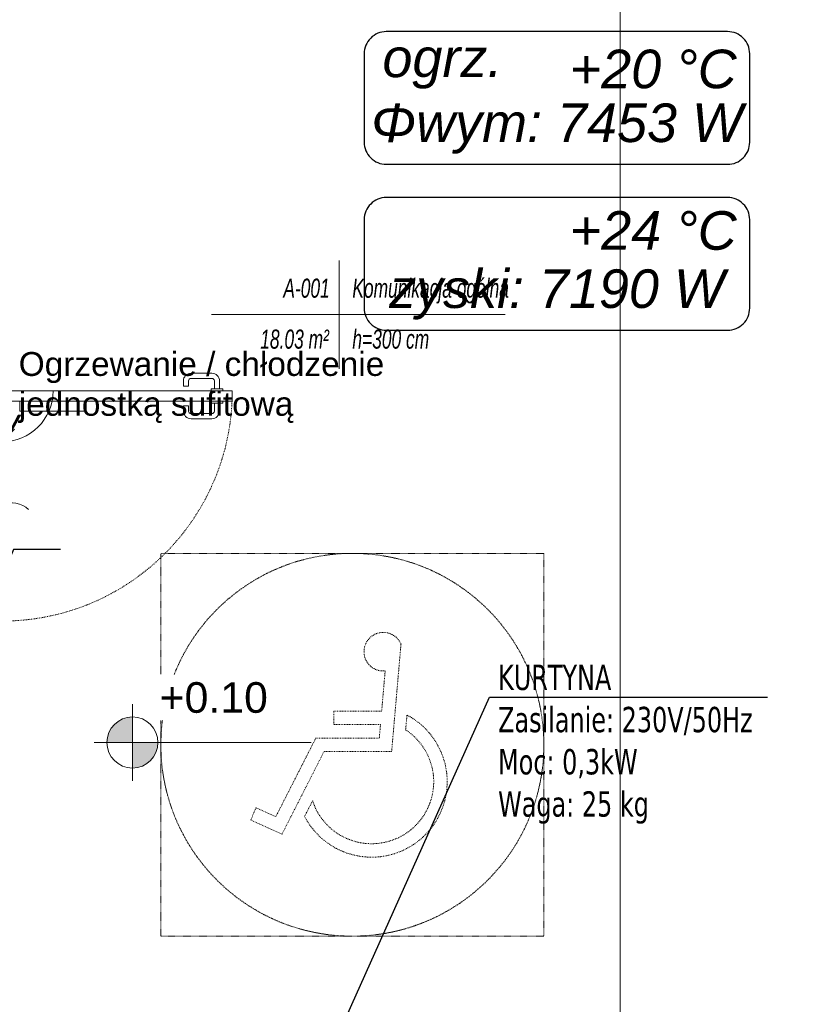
# Model space of a CAD drawing. Header units: millimetres. Extents: x -37728 to 44100, y 631619 to 691915.
# Tile 252 of 256: x 21838 to 24876, y 657293 to 661151. Entities that reach past the tile are written whole.
import ezdxf
from ezdxf import colors
from ezdxf.entities.mleader import LeaderData, LeaderLine
from ezdxf.lldxf.tags import DXFTag
from ezdxf.math import Vec2, Vec3

# ---------------------------------------------------------------- set-up
doc = ezdxf.new("R2010")
doc.units = ezdxf.units.MM
for name, pattern in [('bardzo krótka kreska', [0.4, 0.2, -0.2]), ('IMPORT-Short Dash', [0.4, 0.2, -0.2]), ('Kreska', [0.635, 0.3175, -0.3175])]:
    doc.linetypes.add(name, pattern=pattern)
for name, color, linetype in [('_XREF', 7, 'Continuous'), ('IS_Text_Konstrukcji', 7, 'Continuous'), ('IS_Text_Odbiornikow_Therm', 7, 'Continuous'), ('Średnice', 7, 'Continuous')]:
    doc.layers.add(name, color=color, linetype=linetype)
for name, color, linetype, lineweight in [('A-AREA', 252, 'Continuous', 5), ('A-AREA-IDEN', 252, 'Continuous', 5), ('A-DETL', 252, 'Continuous', 5), ('A-DETL-GENF', 252, 'Continuous', 5), ('A-DOOR', 252, 'Continuous', 5), ('A-DOOR-FRAM', 252, 'Continuous', 25), ('A-DOOR-HDLN', 252, 'Kreska', 5), ('G-ANNO-DIMS', 252, 'Continuous', 5), ('ins-opisy', 7, 'Continuous', 25), ('ins_wentylacja nawiew', 94, 'Continuous', 30), ('P-SANR-FIXT', 252, 'Continuous', 5), ('P-SANR-FIXT-HDLN', 252, 'Kreska', 5)]:
    doc.layers.add(name, color=color, linetype=linetype, lineweight=lineweight)
doc.styles.add('Arial_3', font='arial.ttf', dxfattribs={"height": 12})
doc.styles.add('Arial_I_1', font='ariali.ttf', dxfattribs={"width": 0.65, "height": 7.5})
doc.styles.get("Standard").update_dxf_attribs({"font": 'arial.ttf'})
doc.styles.add('TABELKA', font='tahoma.ttf', dxfattribs={"width": 0.8})
tags = doc.linetypes.add('SOLID', pattern=[10, 10, 0]).pattern_tags.tags
tags[6:7] = [DXFTag(74, 4), DXFTag(75, 0), DXFTag(340, '0'), DXFTag(46, 0.0), DXFTag(50, 0.0), DXFTag(44, 0.0), DXFTag(45, 0.0)]
tags[4:5] = [DXFTag(74, 4), DXFTag(75, 0), DXFTag(340, '0'), DXFTag(46, 0.0), DXFTag(50, 0.0), DXFTag(44, 0.0), DXFTag(45, 0.0)]

# ---------------------------------------------------------------- blocks, each defined once
blk = doc.blocks.new('Drz Drzwi pełne x1 ___FK_04_1 - Dd - W - łazienkowe - 101 x 207_5 _90 x 200_-8767902-__-00_00 Przyziemie PB')
at = {"layer": 'A-DETL-GENF', "color": 252}
for p, q in [((-41.1, 40.25), (-37.1, 40.25)), ((-37.1, 40.25), (-37.1, 14.25)), ((-41.1, 14.25), (-37.1, 14.25)), ((-25.1, 7.25), (-30.05, 12.2))]:
    blk.add_line(p, q, dxfattribs=at)
blk.add_arc((-45.1, 7.25), 20, 360, 90, dxfattribs=at)
at = {"layer": 'A-DOOR', "color": 252}
for p, q in [((-45.1, 97.45), (-41.1, 97.45)), ((-45.1, 97.45), (-45.1, 7.25)), ((-41.1, 97.45), (-41.1, 7.25)), ((-45.9, 93.7), (-45.1, 93.7)), ((-45.9, 89.2), (-45.9, 93.7)), ((-40.3, 93.7), (-41.1, 93.7)), ((-40.3, 89.2), (-40.3, 93.7)), ((-52, 81.31), (-52, 89.45)), ((-50, 81.31), (-50, 89.45)), ((-45.9, 92.45), (-49, 92.45)), ((-45.9, 90.45), (-49, 90.45)), ((-45.1, 89.2), (-45.9, 89.2)), ((-41.1, 89.2), (-40.3, 89.2)), ((-40.3, 92.45), (-37.2, 92.45)), ((-40.3, 90.45), (-37.2, 90.45)), ((-36.2, 81.31), (-36.2, 89.45)), ((-34.2, 81.31), (-34.2, 89.45)), ((-46.9, 80.31), (-49, 80.31)), ((-46.9, 78.31), (-49, 78.31)), ((-46.9, 78.31), (-46.9, 80.31)), ((-39.3, 78.31), (-39.3, 80.31)), ((-39.3, 80.31), (-37.2, 80.31)), ((-39.3, 78.31), (-37.2, 78.31)), ((-41.1, 7.25), (-45.1, 7.25)), ((-20.27, 7.25), (21.73, 7.25)), ((-20.27, 5.25), (21.73, 5.25)), ((-0.54, 0.27), (-1.4, -5.16)), ((3.96, -3.92), (-1.4, -5.16))]:
    blk.add_line(p, q, dxfattribs=at)
for centre, radius, start, end in [((-49, 89.45), 3, 90, 180), ((-49, 89.45), 1, 90, 180), ((-37.2, 89.45), 3, 360, 90), ((-37.2, 89.45), 1, 0, 90), ((-49, 81.31), 3, 180, 270), ((-49, 81.31), 1, 180, 270), ((-37.2, 81.31), 3, 270, 0), ((-37.2, 81.31), 1, 270, 0), ((8.57, 10.99), 9.79, 137.0478, 202.456), ((-8.57, 1.51), 9.79, 317.0478, 22.456)]:
    blk.add_arc(centre, radius, start, end, dxfattribs=at)
at = {"layer": 'A-DOOR-FRAM', "color": 252}
for p, q in [((-45.1, 7.25), (-50.6, 7.25)), ((-50.6, 7.25), (-50.6, -7.25)), ((-45.1, -7.25), (-45.1, 7.25)), ((50.6, 7.25), (45.1, 7.25)), ((45.1, 7.25), (45.1, -7.25)), ((50.6, -7.25), (50.6, 7.25)), ((-50.6, -7.25), (-45.1, -7.25)), ((45.1, -7.25), (50.6, -7.25))]:
    blk.add_line(p, q, dxfattribs=at)
at = {"layer": 'A-DOOR-HDLN', "color": 252}
blk.add_arc((-45.1, 7.25), 90.2, 360, 90, dxfattribs=at)
blk = doc.blocks.new('OHy Oznacznie niepełnosprawnych ___FK_04_0 - OHy Oznacznie niepełnosprawnych ___FK_04_0-8768052-__-00_00 Przyziemie PB')
at = {"layer": 'P-SANR-FIXT', "color": 252, "linetype": 'bardzo krótka kreska'}
blk.add_circle((0, 0), 75, dxfattribs=at)
at = {"layer": 'P-SANR-FIXT-HDLN', "color": 252}
for p, q in [((11.08, 2.63), (27.53, 34.99)), ((27.53, 34.99), (39.82, 29.51)), ((29.96, 28.14), (14.31, -2.63)), ((15.58, 21.93), (18.7, 28.07)), ((37.68, 24.7), (29.96, 28.14)), ((39.82, 29.51), (37.68, 24.7)), ((-19.05, -39.47), (-15.39, 2.63)), ((-15.39, 2.63), (11.08, 2.63)), ((-10.56, -2.63), (-11.02, -7.89)), ((14.31, -2.63), (-10.56, -2.63)), ((-21.39, -11.66), (-20.88, -5.85)), ((-11.02, -7.89), (7.26, -7.89)), ((7.26, -7.89), (7.26, -13.16)), ((-11.48, -13.16), (-12.85, -28.95)), ((7.26, -13.16), (-11.48, -13.16))]:
    blk.add_line(p, q, dxfattribs=at)
for centre, radius, start, end in [((-7.56, 14.48), 29.57, 27.3641, 242.1174), ((-7.56, 14.48), 24.3, 17.841, 236.7605), ((-12.12, -36.47), 7.56, 203.4068, 95.6026)]:
    blk.add_arc(centre, radius, start, end, dxfattribs=at)
blk = doc.blocks.new('Rzędne punktów - M_Rzędna punktu - wypełniony obszar docelowy-7854280-__-00_00 Przyziemie PB')
at = {"layer": 'G-ANNO-DIMS'}
h = blk.add_hatch(color=252, dxfattribs=at)
edge = h.paths.add_edge_path()
edge.add_line((0, 0), (-0.2, 0))
edge.add_arc((0, 0), 0.2, 90, 180, ccw=False)
edge.add_line((0, 0.2), (0, 0))
h = blk.add_hatch(color=252, dxfattribs=at)
edge = h.paths.add_edge_path()
edge.add_line((0, 0), (0.2, 0))
edge.add_arc((0, 0), 0.2, 270, 360, ccw=False)
edge.add_line((0, -0.2), (0, 0))
at = {"layer": 'G-ANNO-DIMS', "color": 252}
for p, q in [((0, -0.3), (0, 0.3)), ((-0.3, 0), (1.4, 0))]:
    blk.add_line(p, q, dxfattribs=at)
blk.add_circle((0, 0), 0.2, dxfattribs=at)
blk = doc.blocks.new('METKA_POMIESZCZENIA PB NL Lubin - Rozbudowana - z ramką-8603349-__-00_00 Przyziemie PB')
at = {"layer": 'A-AREA-IDEN', "color": 252}
for p, q in [((0, 0.425), (0, 0)), ((-1, 0), (1.3, 0)), ((0, 0), (0, -0.425))]:
    blk.add_line(p, q, dxfattribs=at)
blk = doc.blocks.new('A$C4e31ac75')
at = {"layer": 'A-AREA'}
blk.add_line((-501.95, 147.25), (-501.95, 716.27), dxfattribs=at)
at = {"layer": 'A-DETL', "linetype": 'IMPORT-Short Dash'}
for p, q in [((-681.87, 227.89), (-681.87, 377.89)), ((-531.87, 377.89), (-681.87, 377.89)), ((-531.87, 377.89), (-531.87, 227.89)), ((-531.87, 227.89), (-681.87, 227.89))]:
    blk.add_line(p, q, dxfattribs=at)
at = {"layer": 'A-AREA-IDEN', "xscale": 49.99999999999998, "yscale": 49.99999999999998, "zscale": 49.99999999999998}
blk.add_blockref('METKA_POMIESZCZENIA PB NL Lubin - Rozbudowana - z ramką-8603349-__-00_00 Przyziemie PB', (-612.08, 471.46), dxfattribs=at)
at = {"layer": 'A-DOOR', "rotation": 270}
blk.add_blockref('Drz Drzwi pełne x1 ___FK_04_1 - Dd - W - łazienkowe - 101 x 207_5 _90 x 200_-8767902-__-00_00 Przyziemie PB', (-751.35, 396.47), dxfattribs=at)
at = {"layer": 'G-ANNO-DIMS', "xscale": 49.99999999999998, "yscale": 49.99999999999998, "zscale": 49.99999999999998}
blk.add_blockref('Rzędne punktów - M_Rzędna punktu - wypełniony obszar docelowy-7854280-__-00_00 Przyziemie PB', (-693, 303.78), dxfattribs=at)
at = {"layer": 'P-SANR-FIXT', "rotation": 180}
blk.add_blockref('OHy Oznacznie niepełnosprawnych ___FK_04_0 - OHy Oznacznie niepełnosprawnych ___FK_04_0-8768052-__-00_00 Przyziemie PB', (-606.87, 302.89), dxfattribs=at)
at = {"layer": 'A-AREA-IDEN', "char_height": 7.5, "attachment_point": 1, "style": 'Arial_I_1'}
for s, insert, width in [('Komunikacja ogólna', (-606.87, 485.57), 74.7774), ('A-001', (-633.9, 485.57), 22.4072), ('18.03 m²', (-642.94, 465.61), 33.3502), ('h=300 cm', (-606.87, 465.61), 37.2584), ('łnosprawnych/damskie', (-846.28, 425.66), 84.6782)]:
    blk.add_mtext(s, dxfattribs=dict(at, insert=insert, width=width))
at = {"layer": 'G-ANNO-DIMS', "insert": (-682.37, 327.42), "char_height": 12, "width": 50.6857, "attachment_point": 1, "line_spacing_factor": 0.941778, "style": 'Arial_3', "bg_fill": 3, "box_fill_scale": 1.25, "bg_fill_color": 256, "bg_fill_true_color": 13158600, "bg_fill_transparency": 0}
blk.add_mtext('+0.10', dxfattribs=at)

msp = doc.modelspace()

# ---------------------------------------------------------------- block references
at = {"layer": '_XREF', "xscale": 10, "yscale": 10, "zscale": 10}
msp.add_blockref('A$C4e31ac75', (29209.5, 655281.1), dxfattribs=at)

# ---------------------------------------------------------------- next in the draw order: linework, layer by layer
at = {"layer": 'ins_wentylacja nawiew'}
msp.add_lwpolyline([(21998.2, 659075.4), (21813.2, 659075.4), (21731, 658880.9), (21672.5, 659073.8), (21572.8, 659073.8), (21572.8, 659031.1), (21459, 659073.8), (21572.8, 659119.7), (21572.8, 659073.8)], dxfattribs=at)
at = {"layer": 'IS_Text_Konstrukcji', "linetype": 'SOLID'}
msp.add_lwpolyline([(23273.8, 660584.6), (24610.5, 660584.6, 0.414214), (24697.2, 660671.2), (24697.2, 661017.9, 0.414214), (24610.5, 661104.6), (23273.8, 661104.6, 0.414214), (23187.2, 661017.9), (23187.2, 660671.2, 0.414214), (23273.8, 660584.6)], format="xyb", dxfattribs=at)
at = {"layer": 'IS_Text_Konstrukcji', "color": 4, "linetype": 'SOLID'}
msp.add_lwpolyline([(23273.8, 659934.5), (24610.5, 659934.5, 0.414214), (24697.2, 660021.2), (24697.2, 660367.8, 0.414214), (24610.5, 660454.5), (23273.8, 660454.5, 0.414214), (23187.2, 660367.8), (23187.2, 660021.2, 0.414214), (23273.8, 659934.5)], format="xyb", dxfattribs=at)

# ---------------------------------------------------------------- next in the draw order: texts
at = {"layer": 'IS_Text_Konstrukcji', "linetype": 'SOLID', "char_height": 151.2}
for s, insert, attachment_point in [('\\fArial|b0|i1;+20 °C', (23992.2, 660880.6), 7), ('{\\fArial|b0|i1|c238|p34;ogrz.}', (23258.8, 660880.6), 7), ('\\fArial|b0|i1;Φwym: 7453 W', (23942.2, 660823), 2)]:
    msp.add_mtext(s, dxfattribs=dict(at, insert=insert, attachment_point=attachment_point))
at = {"layer": 'IS_Text_Konstrukcji', "color": 4, "linetype": 'SOLID', "char_height": 151.2}
for s, insert, attachment_point in [('{\\fArial|b0|i1|c238|p34;+24 °C}', (23992.2, 660247.7), 7), ('{\\fArial|b0|i1|c238|p34;zyski: 7190 W}', (23942.2, 660172.9), 2)]:
    msp.add_mtext(s, dxfattribs=dict(at, insert=insert, attachment_point=attachment_point))
at = {"layer": 'IS_Text_Konstrukcji', "linetype": 'SOLID', "insert": (21212.7, 659626.9), "char_height": 100, "width": 1801.465, "attachment_point": 2}
msp.add_mtext('{\\fArial|b0|i1|c238|p34;Grzejnik elektryczny \\P[500W] 230V}', dxfattribs=at)
at = {"layer": 'IS_Text_Odbiornikow_Therm', "linetype": 'SOLID', "ltscale": 10, "insert": (23265.8, 659849), "char_height": 93.6, "attachment_point": 3}
msp.add_mtext('\\pxql;Ogrzewanie / chłodzenie\\Pjednostką sufitową ', dxfattribs=at)

# ---------------------------------------------------------------- next in the draw order: leaders
at = {"layer": 'ins-opisy'}
ml = msp.add_multileader_mtext('Standard', dxfattribs=at)
ml.set_content('\\A1;\\pxi0.0017;{\\fArial|b0|i1|c238|p34;\\W0.8;Zestaw przyłączeniowy \\P\\pi0;z filtrem siatkowym\\Pzaworami odcinającymi\\Pwodomierzem (w przypadku braku \\Pstudni wodomierzowej na przyłączu)\\Pzaworem antyskażeniowym EA}', color=256)
ml.set_leader_properties()
ml.build(insert=Vec2(0, 0))
ml.multileader.update_dxf_attribs({"text_left_attachment_type": 6, "text_right_attachment_type": 6, "dogleg_length": 0, "arrow_head_size": 100})
ctx = ml.context
ctx.base_point, ctx.char_height, ctx.arrow_head_size, ctx.landing_gap_size, ctx.plane_origin = Vec3(-10300.1, 662380), 120, 100, 50, Vec3(-11157, 664262.2)
ctx.left_attachment, ctx.right_attachment = 6, 6
notes = []
notes.append((ctx, [(1, (1, 1, 0), (-8058.8, 662380), (-1, 0), 0, [(0, [(-6717.2, 660997)], 0, [])])]))
ctx.mtext.insert, ctx.mtext.rotation, ctx.mtext.width, ctx.mtext.line_spacing_factor = Vec3(-10250.1, 662535.3), 6.283185, 51080.157, 0.85
at = {"layer": 'Średnice', "color": 0}
ml = msp.add_multileader_mtext('Standard', dxfattribs=at)
ml.set_content('KURTYNA \\PZasilanie: 230V/50Hz\\PMoc: 0,3kW\\PWaga: 25 kg', style='TABELKA')
ml.set_leader_properties(color=256)
ml.build(insert=Vec2(0, 0))
ml.multileader.update_dxf_attribs({"has_dogleg": 0, "text_left_attachment_type": 6, "text_right_attachment_type": 6, "dogleg_length": 9.92, "arrow_head_size": 82.7})
ctx = ml.context
ctx.base_point, ctx.char_height, ctx.arrow_head_size, ctx.landing_gap_size, ctx.plane_origin = Vec3(23678.6, 658496.5), 99.213, 82.7, 33.1, Vec3(25690.4, 647925.9)
ctx.left_attachment, ctx.right_attachment = 6, 6
notes.append((ctx, [(0, (1, 1, 0), (23668.7, 658496.5), (1, 0), 9.92, [(0, [(23014.1, 657014)], 0, [])])]))
ctx.mtext.insert, ctx.mtext.rotation, ctx.mtext.width, ctx.mtext.defined_height, ctx.mtext.flow_direction = Vec3(23711.7, 658623.9), 6.283185, 19315.09, 367.9, 5
for ctx, leaders in notes:
    for number, flags, end, landing, length, lines in leaders:
        leader = LeaderData()
        leader.index, (leader.has_last_leader_line, leader.has_dogleg_vector, leader.attachment_direction) = number, flags
        leader.last_leader_point, leader.dogleg_vector, leader.dogleg_length = Vec3(end), Vec3(landing), length
        for number, points, colour, breaks in lines:
            line = LeaderLine()
            line.index, line.vertices, line.color, line.breaks = number, Vec3.list(points), colors.encode_raw_color(colour), breaks
            leader.lines.append(line)
        ctx.leaders.append(leader)

doc.saveas('drawing.dxf')
